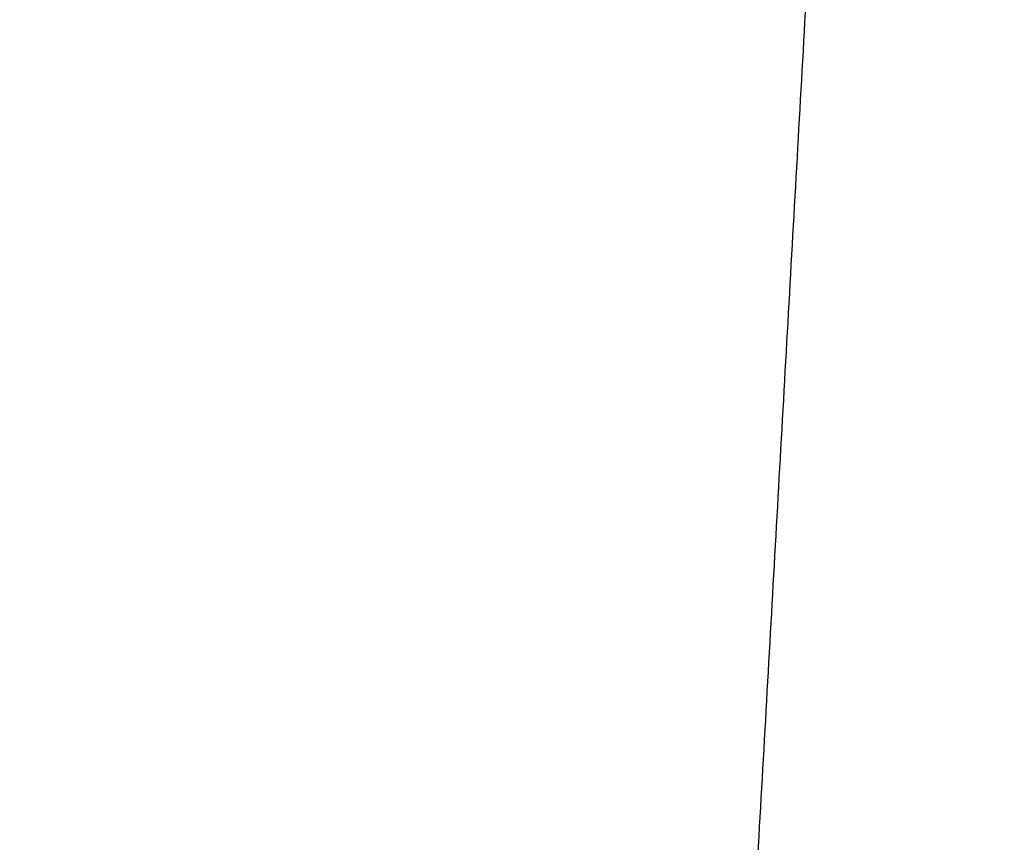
# Model space of a CAD drawing. Header units: millimetres. Extents: x -243.9 to -229.5, y -3.7 to 10.8.
# Tile 256 of 256: x -236.974 to -236.706, y 1.212 to 1.436. Entities that reach past the tile are written whole.
import ezdxf

# ---------------------------------------------------------------- set-up
doc = ezdxf.new("R2010")
doc.units = ezdxf.units.MM
doc.header["$MEASUREMENT"] = 0
doc.layers.add('Default', color=7, linetype='Continuous', true_color=0x000000)

msp = doc.modelspace()

# ---------------------------------------------------------------- linework, layer by layer
at = {"layer": 'Default'}
msp.add_open_spline([(-236.67953, 3.67497, 128.83469), (-236.62844, 3.59219, 129.09692), (-236.51899, 3.42702, 129.63078), (-236.27932, 3.10639, 130.70946), (-235.94459, 2.73163, 132.0618), (-235.49035, 2.33691, 133.68031), (-234.99518, 1.99948, 135.29281), (-234.55155, 1.76933, 136.63781), (-234.22794, 1.63721, 137.57936), (-234.06359, 1.57859, 138.04999), (-233.9678, 1.54672, 138.3209), (-233.89531, 1.52455, 138.53201), (-233.82524, 1.50733, 138.76433), (-233.72767, 1.49258, 139.15809), (-233.65066, 1.50137, 139.63643), (-233.58883, 1.53093, 140.21389), (-233.54634, 1.57095, 140.78101), (-233.51274, 1.629, 141.45987), (-233.47912, 1.74329, 142.63136), (-233.47496, 1.89674, 143.99977), (-233.49295, 2.08558, 145.5723), (-233.53049, 2.32802, 147.51838), (-233.60379, 2.67241, 150.17478), (-233.71695, 3.11815, 153.49137), (-233.84534, 3.57824, 156.80801), (-233.97538, 4.01996, 159.88631), (-234.09431, 4.41316, 162.51229), (-234.19465, 4.74527, 164.57737), (-234.2767, 5.01487, 166.09255), (-234.34466, 5.23314, 167.16126), (-234.40388, 5.41492, 167.9026), (-234.45344, 5.55593, 168.36639), (-234.49241, 5.6584, 168.66609), (-234.52983, 5.75235, 168.93821), (-234.59825, 5.91345, 169.41011), (-234.74963, 6.22957, 170.3544), (-235.10831, 6.83287, 172.24292), (-235.77071, 7.59343, 174.94211), (-236.59515, 8.17494, 177.64216), (-237.3237, 8.51273, 179.80288), (-238.0874, 8.76106, 181.96381), (-238.73774, 8.8491, 183.71977), (-239.23883, 8.84848, 185.07116), (-239.39341, 8.84452, 185.48475), (-239.55191, 8.82905, 185.9354), (-239.70771, 8.78837, 186.46269), (-239.86108, 8.71188, 187.11184), (-240.01293, 8.58886, 187.92939), (-240.16407, 8.40897, 188.95982), (-240.31103, 8.16768, 190.2163), (-240.4571, 7.87453, 191.66415), (-240.60011, 7.54696, 193.22419), (-240.73643, 7.20578, 194.80158), (-240.86274, 6.87211, 196.30082), (-240.97585, 6.56606, 197.63269), (-241.07673, 6.29839, 198.74491), (-241.16446, 6.07082, 199.633), (-241.2401, 5.87664, 200.33457), (-241.30593, 5.70629, 200.89736), (-241.36397, 5.55048, 201.36836), (-241.41527, 5.40206, 201.79106), (-241.50475, 5.11467, 202.60249), (-241.6063, 4.675, 203.81666), (-241.67079, 4.07682, 205.43528), (-241.66266, 3.47551, 207.05361), (-241.58288, 2.88039, 208.66946), (-241.43351, 2.2963, 210.29089), (-241.21233, 1.73792, 211.90741), (-241.02321, 1.3841, 212.98703), (-240.91931, 1.21532, 213.52126)], degree=3, knots=[0, 0, 0, 0, 0.840166, 1.710819, 3.455809, 5.174215, 6.898858, 8.62498, 9.487204, 9.918285, 10.134051, 10.356299, 10.598391, 10.874733, 11.590842, 12.061693, 12.628559, 13.306986, 14.112445, 16.166009, 17.440628, 18.866502, 22.051811, 25.481, 28.912844, 32.106032, 34.819298, 36.889553, 38.392114, 39.447777, 40.177554, 40.702294, 40.925189, 41.141032, 41.57226, 42.434718, 44.159632, 47.609462, 51.059291, 52.784206, 54.50912, 57.95895, 58.390179, 58.822627, 59.280596, 59.810091, 60.45985, 61.279863, 62.320439, 63.622372, 65.137853, 66.770132, 68.421657, 69.994756, 71.391726, 72.533251, 73.436511, 74.150298, 74.723384, 75.20439, 75.64166, 76.072926, 77.797865, 79.5223, 81.248422, 82.973064, 84.69147, 86.436461, 88.14728, 88.14728, 88.14728, 88.14728], dxfattribs=at)
for points in [[(-236.78484, 0.99408, 127.80459), (-236.74677, 1.67007, 127.80459), (-236.70871, 2.34605, 127.80459)], [(-236.78484, 0.99408, 128.80459), (-236.74677, 1.67007, 128.80459), (-236.70871, 2.34605, 128.80459)]]:
    msp.add_open_spline(points, degree=2, dxfattribs=at)

doc.saveas('drawing.dxf')
